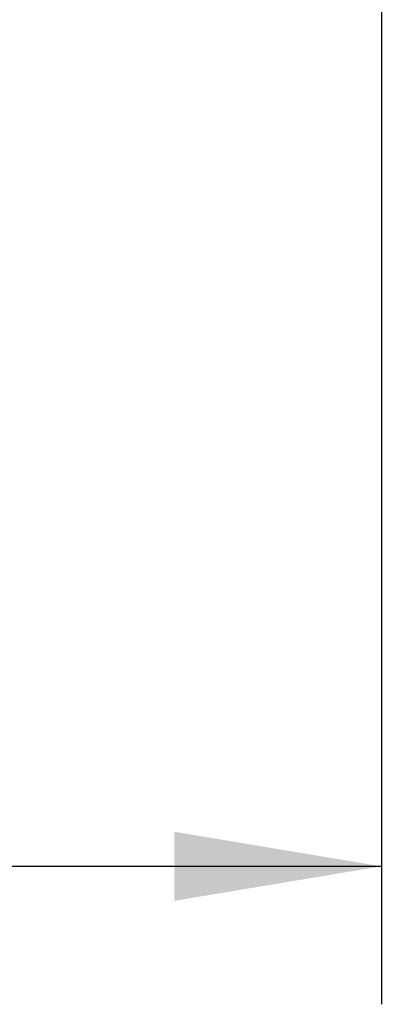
# Model space of a CAD drawing. Header units: millimetres. Extents: x 0 to 420, y 0 to 297.
# Tile 53 of 81: x 317.13 to 322.37, y 148.8 to 163.07. Entities that reach past the tile are written whole.
import ezdxf

# ---------------------------------------------------------------- set-up
doc = ezdxf.new("R2010")
doc.units = ezdxf.units.MM
doc.layers.add('QUOTE', color=174, linetype='Continuous')
doc.styles.add('SLDTEXTSTYLE3', font='TXT', dxfattribs={"width": 0.75})
doc.dimstyles.new('SLDDIMSTYLE1', dxfattribs={"dimtxt": 3, "dimasz": 3, "dimexe": 0, "dimexo": 0.0625, "dimgap": 0.75, "dimtad": 1, "dimdec": 0, "dimlfac": 9.583032, "dimrnd": 1e-09, "dimzin": 12, "dimdsep": 46, "dimtxsty": 'SLDTEXTSTYLE3', "dimsah": 1, "dimcen": 0.09, "dimadec": 0, "dimazin": 3, "dimtfac": 1, "dimtdec": 3, "dimtofl": 0, "dimtmove": 0, "dimatfit": 3, "dimfxl": 0, "dimfrac": 2, "dimtolj": 1, "dimtzin": 12, "dimarcsym": 0})

# ---------------------------------------------------------------- blocks, each defined once
blk = doc.blocks.new('_D_1')
at = {"layer": 'QUOTE'}
for p, q in [((285.847, 165.094), (285.847, 148.8)), ((322.37, 165.094), (322.37, 148.8)), ((285.847, 150.8), (322.37, 150.8))]:
    blk.add_line(p, q, dxfattribs=at)
for points in [[(285.847, 150.8), (288.847, 150.3), (288.847, 151.3)], [(322.37, 150.8), (319.37, 151.3), (319.37, 150.3)]]:
    blk.add_solid(points, dxfattribs=at)
at = {"layer": 'QUOTE', "insert": (300.783, 154.668), "char_height": 3, "attachment_point": 1, "style": 'SLDTEXTSTYLE3'}
blk.add_mtext('350', dxfattribs=at)

msp = doc.modelspace()

# ---------------------------------------------------------------- dimensions: what is measured, and where the dimension line sits
at = {"layer": 'QUOTE'}
dim = msp.add_linear_dim(base=(322.3696, 150.8004), p1=(285.8467, 167.0944), p2=(322.3696, 167.0944), dimstyle='SLDDIMSTYLE1', dxfattribs=at)
dim.commit()
dim.dimension.update_dxf_attribs({"geometry": '_D_1', "text_midpoint": (304.1081, 150.8004), "dimtype": 160})

doc.saveas('drawing.dxf')
